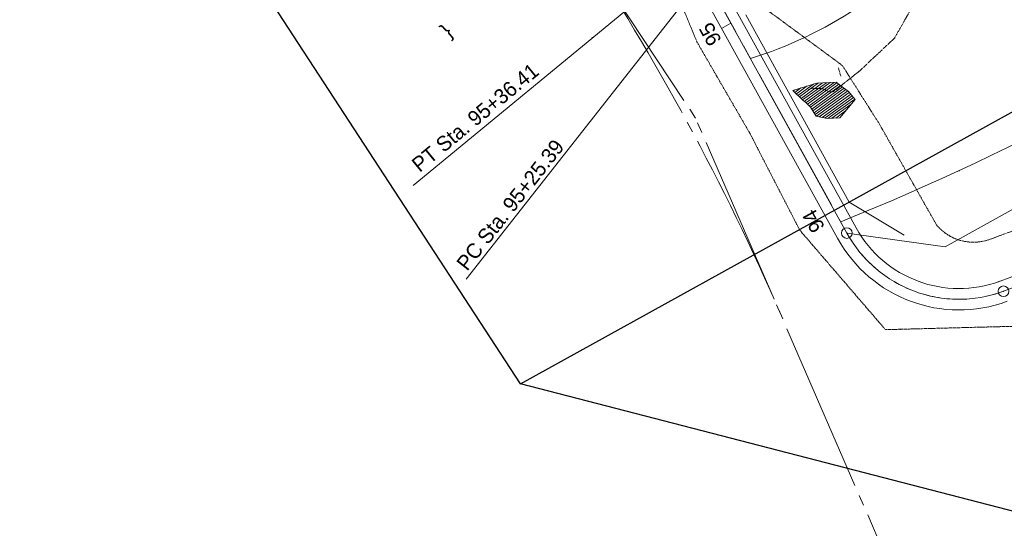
# Model space of a CAD drawing. Extents: x 2399984 to 2508823, y 556481 to 592637.
# Tile 8 of 158: x 2440046 to 2440507, y 560123 to 560361. Entities that reach past the tile are written whole.
import ezdxf
from ezdxf.enums import TextEntityAlignment as Align

# ---------------------------------------------------------------- set-up
doc = ezdxf.new("R2010")
doc.units = 0
doc.header["$MEASUREMENT"] = 0
for name, pattern in [('cl20', [100, 5, -5, 80, -5, 5]), ('cl50', [100, 7.5, -7.5, 70, -7.5, 7.5]), ('constlimit', [0.85, 0.65, -0.1, -0.1]), ('fencepr', [1, 0.925, 0.075]), ('stream', [1.4, 0.7, -0.1, 0.1, -0.1, 0.1, -0.1, 0.1, -0.1])]:
    doc.linetypes.add(name, pattern=pattern)
for name, color, linetype, lineweight in [('DR_X_Ditch', 133, 'stream', 0), ('DV_X_Text', 7, 'Continuous', 0), ('EV_Ecological_Wetlands', 151, 'stream', 13), ('GE_P_CL_50', 7, 'cl50', 13), ('PV_P_Bikeway', 193, 'Continuous', 13), ('RD_P_Fence', 230, 'fencepr', 13), ('RW_P_Const_Limits', 120, 'constlimit', 0), ('RW_X_CL_20', 6, 'cl20', 0)]:
    doc.layers.add(name, color=color, linetype=linetype, lineweight=lineweight)
doc.layers.add('GK_Visualization', color=30, linetype='Continuous', lineweight=13, plot=False)
doc.layers.add('SC_Scratch1', color=7, linetype='Continuous', lineweight=0, plot=False)
doc.styles.add('Slanted-Normal LS 0.50', font='font31.shx', dxfattribs={"height": 0.14})
doc.styles.add('Style-font30', font='font30.shx')
doc.styles.add('Style-font31', font='font31.shx')

# ---------------------------------------------------------------- blocks, each defined once
blk = doc.blocks.new('X_136')
at = {"layer": 'GK_Visualization', "color": 1, "linetype": 'Continuous', "lineweight": 0}
for p, q in [((-0.07, -0.07), (0.07, 0.07)), ((-0.07, 0.07), (0.07, -0.07))]:
    blk.add_line(p, q, dxfattribs=at)
blk = doc.blocks.new('X_137')
at = {"layer": 'GK_Visualization', "color": 1, "linetype": 'Continuous', "lineweight": 0}
for p, q in [((-0.07, -0.07), (0.07, 0.07)), ((-0.07, 0.07), (0.07, -0.07))]:
    blk.add_line(p, q, dxfattribs=at)
blk = doc.blocks.new('SURVPN-CROSS_64')
at = {"layer": 'GK_Visualization', "color": 30, "linetype": 'Continuous', "lineweight": 0}
for p, q in [((0.07, 0), (-0.07, 0)), ((0, 0.07), (0, -0.07))]:
    blk.add_line(p, q, dxfattribs=at)
blk = doc.blocks.new('SURVPN-CROSS_65')
at = {"layer": 'GK_Visualization', "color": 30, "linetype": 'Continuous', "lineweight": 0}
for p, q in [((0.07, 0), (-0.07, 0)), ((0, 0.07), (0, -0.07))]:
    blk.add_line(p, q, dxfattribs=at)
blk = doc.blocks.new('SURVPN-CROSS_66')
at = {"layer": 'GK_Visualization', "color": 30, "linetype": 'Continuous', "lineweight": 0}
for p, q in [((0.07, 0), (-0.07, 0)), ((0, 0.07), (0, -0.07))]:
    blk.add_line(p, q, dxfattribs=at)
blk = doc.blocks.new('SURVPN-CROSS_67')
at = {"layer": 'GK_Visualization', "color": 30, "linetype": 'Continuous', "lineweight": 0}
for p, q in [((0.07, 0), (-0.07, 0)), ((0, 0.07), (0, -0.07))]:
    blk.add_line(p, q, dxfattribs=at)
blk = doc.blocks.new('SURVPN-CROSS_71')
at = {"layer": 'GK_Visualization', "color": 30, "linetype": 'Continuous', "lineweight": 0}
for p, q in [((0.07, 0), (-0.07, 0)), ((0, 0.07), (0, -0.07))]:
    blk.add_line(p, q, dxfattribs=at)
blk = doc.blocks.new('SURVPN-CROSS_79')
at = {"layer": 'GK_Visualization', "color": 30, "linetype": 'Continuous', "lineweight": 0}
for p, q in [((0.07, 0), (-0.07, 0)), ((0, 0.07), (0, -0.07))]:
    blk.add_line(p, q, dxfattribs=at)

msp = doc.modelspace()

# ---------------------------------------------------------------- hatches: boundary and pattern name
at = {"layer": 'EV_Ecological_Wetlands', "linetype": 'Continuous'}
h = msp.add_hatch(dxfattribs=at)
h.set_pattern_fill('HATCH', color=256, style=0, pattern_type=2)
h.set_pattern_definition([(35.9144, (2440430.0026, 560322.8098), (-0.586575, 0.809895), [])])
h.paths.add_polyline_path([(2440436.82, 560323.68), (2440433.66, 560327.49), (2440430.13, 560330.1), (2440427.92, 560331.74), (2440418.91, 560331.38), (2440413.18, 560329.65), (2440407.59, 560327.97), (2440412.51, 560323.25), (2440413.64, 560322.21), (2440415.86, 560320.15), (2440418.59, 560315.87), (2440423.63, 560314.87), (2440429.59, 560315.05)])

# ---------------------------------------------------------------- linework, layer by layer
at = {"layer": 'DR_X_Ditch', "flags": 128}
msp.add_lwpolyline([(2440465.87, 560371.09), (2440455.19, 560352.34), (2440438.79, 560336.98), (2440428.97, 560329.18), (2440426.35, 560327.25), (2440424.67, 560327.22), (2440422.98, 560328.13), (2440420.9, 560328.91), (2440418.16, 560328.91), (2440416.69, 560328.93), (2440414.91, 560328.39)], dxfattribs=at)
at = {"layer": 'EV_Ecological_Wetlands', "linetype": 'Continuous', "flags": 128}
msp.add_lwpolyline([(2440412.51, 560323.25), (2440407.59, 560327.97), (2440413.18, 560329.65), (2440418.91, 560331.38), (2440427.92, 560331.74), (2440430.13, 560330.1), (2440433.66, 560327.49), (2440436.82, 560323.68), (2440429.59, 560315.05), (2440423.63, 560314.87), (2440418.59, 560315.87), (2440415.86, 560320.15), (2440413.64, 560322.21), (2440412.51, 560323.25)], close=True, dxfattribs=at)
at = {"layer": 'GE_P_CL_50', "linetype": 'Continuous'}
for p, q in [((2440358.24, 560389.12), (2440229.93, 560283.48)), ((2440366.36, 560381.61), (2440254.74, 560239.72)), ((2440378.64, 560359.38), (2440374.27, 560356.97)), ((2440547.53, 560292.75), (2440479, 560254.85)), ((2440427.04, 560271.87), (2440422.66, 560269.45)), ((2440432.93, 560261.22), (2440479, 560254.85))]:
    msp.add_line(p, q, dxfattribs=at)
at = {"layer": 'GE_P_CL_50'}
for p, q in [((2440432.93, 560261.22), (2440366.26, 560381.79)), ((2440806.46, 560344.98), (2440506.24, 560233.98))]:
    msp.add_line(p, q, dxfattribs=at)
at = {"layer": 'GE_P_CL_50', "linetype": 'Continuous'}
for centre in [(2440432.93, 560261.22), (2440506.24, 560233.98)]:
    msp.add_circle(centre, 2.5, dxfattribs=at)
at = {"layer": 'GE_P_CL_50', "linetype": 'Continuous', "extrusion": (0, 0, -1)}
msp.add_arc((-2439959.94, 561427.04), 1252.18, 235.3869, 247.94996, dxfattribs=at)
at = {"layer": 'GE_P_CL_50', "linetype": 'Continuous'}
msp.add_arc((2440329.26, 560530.61), 196.68, 287.313, 303.4016, dxfattribs=at)
at = {"layer": 'GE_P_CL_50', "extrusion": (0, 0, -1)}
msp.add_arc((-2440485.43, 560290.26), 60, 249.7096, 331.0588, dxfattribs=at)
at = {"layer": 'GK_Visualization', "color": 1, "flags": 128}
msp.add_lwpolyline([(2441570.48, 560159.23, 0.142047), (2441540.61, 560174.22), (2440920.75, 560288.88, -0.221565), (2440879.47, 560318.29, 0.367642), (2440806.46, 560344.98), (2440506.24, 560233.98, -0.370651), (2440432.93, 560261.22), (2440366.26, 560381.79, 0.037029), (2440361.4, 560389.22), (2440318.88, 560444.78), (2440293.97, 560482.32, -0.041128), (2440289.22, 560490.96), (2440256.67, 560563.59)], format="xyb", dxfattribs=at)
at = {"layer": 'GK_Visualization', "color": 30, "extrusion": (0, 0, -1)}
msp.add_arc((-2440485.43, 560290.26), 60, 249.7096, 331.0588, dxfattribs=at)
at = {"layer": 'PV_P_Bikeway'}
for p, q in [((2440437.3, 560263.64), (2440370.63, 560384.21)), ((2440428.55, 560258.8), (2440361.88, 560379.37)), ((2440804.73, 560349.67), (2440503.51, 560238.3))]:
    msp.add_line(p, q, dxfattribs=at)
at = {"layer": 'PV_P_Bikeway', "extrusion": (0, 0, -1)}
for radius in [55, 65]:
    msp.add_arc((-2440485.43, 560290.26), radius, 249.7096, 331.0588, dxfattribs=at)
at = {"layer": 'RD_P_Fence'}
msp.add_line((2440434.04, 560275.74), (2440385.65, 560363.26), dxfattribs=at)
at = {"layer": 'RD_P_Fence', "ltscale": 1.5}
msp.add_line((2440434.04, 560275.74), (2440459.74, 560260.27), dxfattribs=at)
at = {"layer": 'RW_P_Const_Limits'}
for p, q in [((2440344.12, 560395.86), (2440362.7, 560350.68)), ((2440392.66, 560367.71), (2440430.79, 560339.62)), ((2440362.7, 560350.68), (2440387.82, 560307.33)), ((2440448.18, 560312.16), (2440430.79, 560339.62)), ((2440430.1, 560334.64), (2440428.97, 560338.48)), ((2440474.95, 560264.94), (2440448.18, 560312.16)), ((2440387.82, 560307.33), (2440410.79, 560262.69)), ((2440593.84, 560293.02), (2440500.05, 560258.34)), ((2440410.79, 560262.69), (2440450.98, 560216.05)), ((2440514.74, 560217.7), (2440450.98, 560216.05))]:
    msp.add_line(p, q, dxfattribs=at)
at = {"layer": 'RW_P_Const_Limits', "extrusion": (0, 0, -1)}
msp.add_arc((-2440492.22, 560279.5), 22.56, 249.7096, 320.738, dxfattribs=at)
at = {"layer": 'RW_X_CL_20'}
for p, q in [((2440362.14, 560314.92), (2439330.9, 561875.89)), ((2440516.37, 559959.66), (2440362.14, 560314.92))]:
    msp.add_line(p, q, dxfattribs=at)
msp.add_arc((2439350.93, 559766.82), 1145.84, 23.46716, 33.4505, dxfattribs=at)
at = {"layer": 'SC_Scratch1', "color": 4, "lineweight": 30}
for p, q in [((2440280.16, 560190.66), (2439521.11, 561353.31)), ((2440280.16, 560190.66), (2441074.89, 560630.11)), ((2441647.52, 559837.57), (2440280.16, 560190.66))]:
    msp.add_line(p, q, dxfattribs=at)

# ---------------------------------------------------------------- block references
at = {"layer": 'GK_Visualization', "color": 30, "linetype": 'Continuous', "lineweight": 0}
for name, p in [('SURVPN-CROSS_71', (2440313.75, 560352.76)), ('SURVPN-CROSS_79', (2440313.85, 560352.57)), ('SURVPN-CROSS_67', (2440485.43, 560290.26)), ('SURVPN-CROSS_64', (2440432.93, 560261.22)), ('SURVPN-CROSS_65', (2440506.24, 560233.98)), ('SURVPN-CROSS_66', (2440457.88, 560216.1))]:
    msp.add_blockref(name, p, dxfattribs=at)
at = {"layer": 'GK_Visualization', "color": 1, "linetype": 'Continuous', "lineweight": 0}
for name, p in [('X_137', (2440432.93, 560261.22)), ('X_136', (2440506.24, 560233.98))]:
    msp.add_blockref(name, p, dxfattribs=at)

# ---------------------------------------------------------------- texts
at = {"layer": 'DV_X_Text', "style": 'Slanted-Normal LS 0.50'}
msp.add_text('}', height=7, rotation=42.5704, dxfattribs=at).set_placement((2440245.34, 560355.89), align=Align.MIDDLE_CENTER)
at = {"layer": 'GE_P_CL_50', "linetype": 'Continuous', "style": 'Style-font31'}
for s, p in [('95', (2440371.99, 560355.92)), ('94', (2440420.31, 560268.53))]:
    msp.add_text(s, height=7, rotation=118.9412, dxfattribs=at).set_placement(p, align=Align.CENTER)
for s, rotation, p in [('PT Sta. 95+36.41', 39.4657, (2440232.93, 560289.31)), ('PC Sta. 95+25.39', 51.8091, (2440255.16, 560243.11))]:
    msp.add_text(s, height=7, rotation=rotation, dxfattribs=at).set_placement(p)
at = {"layer": 'GK_Visualization', "color": 1, "style": 'Style-font30'}
for s, p in [('TEMP1006', (2440432.93, 560261.22)), ('TEMP1005', (2440506.24, 560233.98))]:
    msp.add_text(s, height=0.14, dxfattribs=at).set_placement(p, align=Align.RIGHT)

doc.saveas('drawing.dxf')
